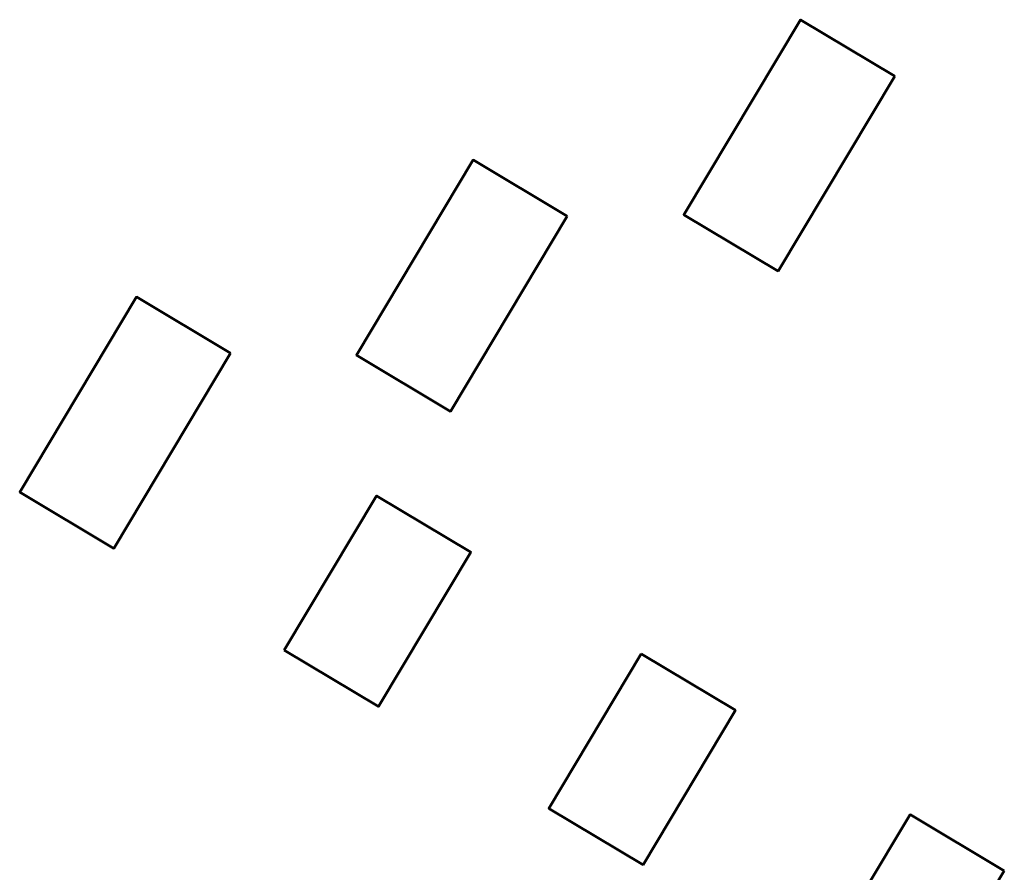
# Model space of a CAD drawing. Header units: millimetres. Extents: x 2204655785 to 2205143108, y 485765510 to 486291538.
# Tile 2 of 156: x 2204655785 to 2204849387, y 486038488 to 486206146. Entities that reach past the tile are written whole.
import ezdxf

# ---------------------------------------------------------------- set-up
doc = ezdxf.new("R2010")
doc.units = ezdxf.units.MM

msp = doc.modelspace()

# ---------------------------------------------------------------- linework, layer by layer
at = {"color": 3, "lineweight": 50}
for points in [[(2204827843, 486195062), (2204809304, 486206146), (2204786366, 486167780), (2204804905, 486156696), (2204827843, 486195062)], [(2204763462, 486167492), (2204744923, 486178576), (2204721985, 486140210), (2204740525, 486129126), (2204763462, 486167492)], [(2204697262, 486140541), (2204678723, 486151625), (2204655785, 486113259), (2204674324, 486102175), (2204697262, 486140541)], [(2204707798, 486082162), (2204725964, 486112546), (2204744503, 486101462), (2204726337, 486071078), (2204707798, 486082162)], [(2204777977, 486081449), (2204796516, 486070365), (2204778350, 486039981), (2204759811, 486051065), (2204777977, 486081449)], [(2204849387, 486038755), (2204830848, 486049839), (2204812682, 486019455), (2204831222, 486008371), (2204849387, 486038755)]]:
    msp.add_lwpolyline(points, dxfattribs=at)

doc.saveas('drawing.dxf')
